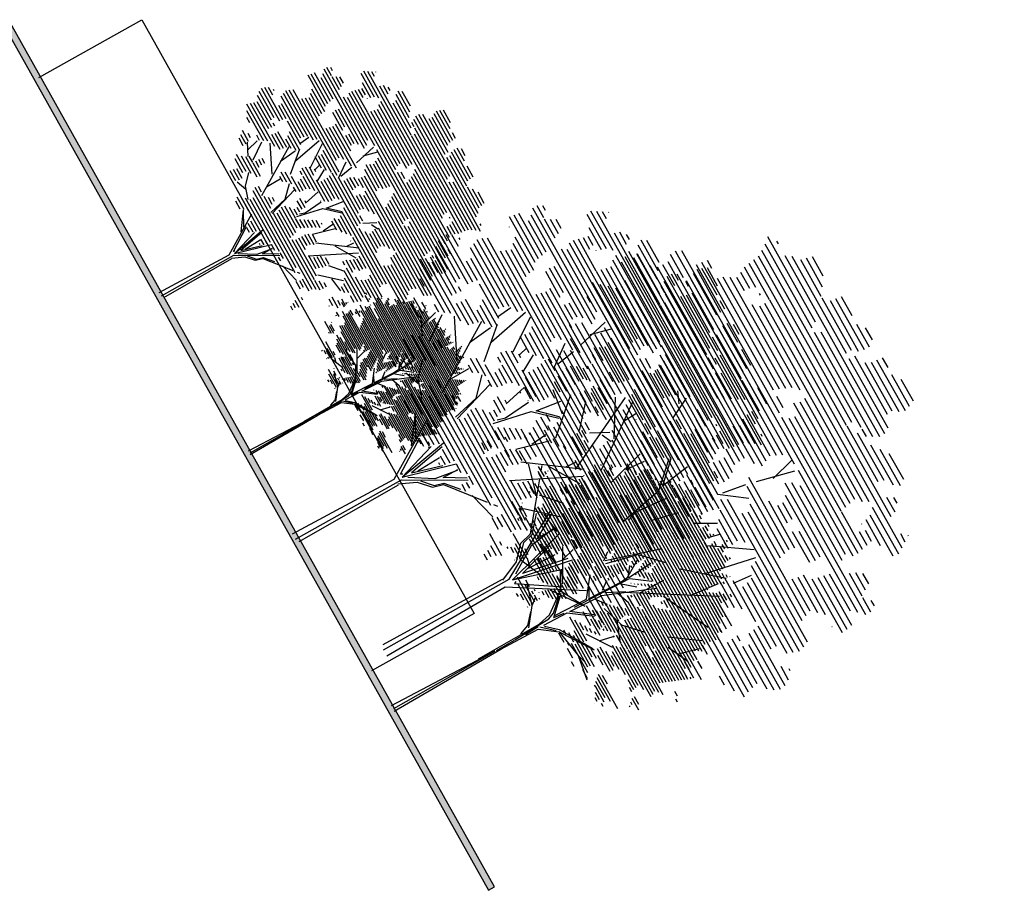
# Model space of a CAD drawing. Header units: metres. Extents: x -141 to 670, y -272 to 642.
# Tile 2 of 34: x -22 to 7, y -5 to 21. Entities that reach past the tile are written whole.
import ezdxf

# ---------------------------------------------------------------- set-up
doc = ezdxf.new("R2010")
doc.units = ezdxf.units.M
doc.header["$LTSCALE"] = 0.05
doc.layers.add('L_Baum', color=7, linetype='Continuous', true_color=0x8d8c44)
for name, color, linetype in [('L_Gebäude', 7, 'Continuous'), ('Line 0.05', 9, 'Continuous'), ('Line 0.15', 8, 'Continuous')]:
    doc.layers.add(name, color=color, linetype=linetype)

# ---------------------------------------------------------------- blocks, each defined once
blk = doc.blocks.new('*X12')
at = {"color": 0, "linetype": 'ByBlock'}
for p, q in [((30.156, 24.9), (30.391, 24.9)), ((30.746, 24.9), (30.94, 24.9)), ((31.072, 24.9), (31.697, 24.9)), ((31.224, 25), (31.651, 25)), ((28.644, 24.7), (29.024, 24.7)), ((29.472, 24.7), (30.473, 24.7)), ((29.489, 24.8), (29.861, 24.8)), ((30.029, 24.8), (30.473, 24.8)), ((30.718, 24.7), (31.689, 24.7)), ((30.73, 24.8), (31.725, 24.8)), ((28.593, 24.5), (29.313, 24.5)), ((28.618, 24.6), (29.183, 24.6)), ((29.346, 24.5), (30.374, 24.5)), ((29.455, 24.6), (30.446, 24.6)), ((30.487, 24.5), (31.631, 24.5)), ((30.671, 24.6), (31.62, 24.6)), ((28.119, 24.3), (28.171, 24.3)), ((28.402, 24.3), (31.9, 24.3)), ((28.473, 24.4), (30.374, 24.4)), ((30.477, 24.4), (31.84, 24.4)), ((27.975, 24.2), (29.648, 24.2)), ((28.06, 24.1), (29.711, 24.1)), ((29.797, 24.1), (31.842, 24.1)), ((29.847, 24.2), (31.9, 24.2)), ((32.09, 24.1), (32.804, 24.1)), ((32.231, 24.2), (32.737, 24.2)), ((28.126, 24), (31.603, 24)), ((28.183, 23.9), (31.453, 23.9)), ((31.641, 24), (31.786, 24)), ((31.658, 23.9), (32.591, 23.9)), ((31.949, 24), (32.741, 24)), ((32.931, 23.9), (33.044, 23.9)), ((28.202, 23.8), (31.453, 23.8)), ((28.216, 23.7), (28.931, 23.7)), ((28.934, 23.7), (33.193, 23.7)), ((31.468, 23.8), (32.562, 23.8)), ((32.867, 23.8), (33.156, 23.8)), ((33.528, 23.7), (33.688, 23.7)), ((33.613, 23.8), (33.624, 23.8)), ((28.231, 23.6), (28.631, 23.6)), ((28.277, 23.5), (28.595, 23.5)), ((28.753, 23.6), (28.791, 23.6)), ((28.942, 23.5), (32.783, 23.5)), ((28.947, 23.6), (33.751, 23.6)), ((32.897, 23.5), (33.814, 23.5)), ((28.266, 23.3), (30.433, 23.3)), ((28.323, 23.4), (28.586, 23.4)), ((28.857, 23.4), (30.533, 23.4)), ((30.7, 23.4), (32.727, 23.4)), ((30.713, 23.3), (32.63, 23.3)), ((32.99, 23.4), (33.796, 23.4)), ((33.024, 23.3), (33.537, 23.3)), ((27.821, 23.1), (27.976, 23.1)), ((28.172, 23.1), (30.35, 23.1)), ((28.201, 23.2), (30.389, 23.2)), ((30.676, 23.2), (32.65, 23.2)), ((30.891, 23.1), (32.67, 23.1)), ((33.057, 23.2), (33.064, 23.2)), ((33.147, 23.1), (33.417, 23.1)), ((33.181, 23.2), (33.394, 23.2)), ((27.795, 22.9), (30.709, 22.9)), ((27.808, 23), (30.312, 23)), ((30.433, 23), (30.659, 23)), ((30.794, 22.9), (33.465, 22.9)), ((30.866, 23), (32.69, 23)), ((32.699, 23), (33.441, 23)), ((27.414, 22.7), (31.594, 22.7)), ((27.466, 22.8), (33.461, 22.8)), ((31.723, 22.7), (33.374, 22.7)), ((33.735, 22.7), (34.073, 22.7)), ((33.806, 22.8), (34.012, 22.8)), ((34.28, 22.7), (34.388, 22.7)), ((27.424, 22.6), (27.88, 22.6)), ((27.514, 22.5), (27.88, 22.5)), ((27.955, 22.6), (28.051, 22.6)), ((28.166, 22.5), (29.258, 22.5)), ((28.184, 22.6), (31.364, 22.6)), ((29.346, 22.5), (30.219, 22.5)), ((30.447, 22.5), (31.318, 22.5)), ((31.85, 22.5), (34.445, 22.5)), ((31.966, 22.6), (33.435, 22.6)), ((33.69, 22.6), (34.134, 22.6)), ((34.165, 22.6), (34.445, 22.6)), ((27.5, 22.3), (29.225, 22.3)), ((27.516, 22.4), (27.927, 22.4)), ((28.138, 22.4), (29.153, 22.4)), ((29.282, 22.3), (30.095, 22.3)), ((29.346, 22.4), (30.157, 22.4)), ((30.462, 22.4), (31.273, 22.4)), ((30.489, 22.3), (31.313, 22.3)), ((31.8, 22.4), (34.341, 22.4)), ((31.991, 22.3), (33.202, 22.3)), ((33.533, 22.3), (34.263, 22.3)), ((27.133, 22.1), (29.971, 22.1)), ((27.42, 22.2), (30.033, 22.2)), ((30.516, 22.1), (31.255, 22.1)), ((30.566, 22.2), (31.358, 22.2)), ((32.073, 22.2), (32.402, 22.2)), ((32.073, 22.1), (32.416, 22.1)), ((32.589, 22.1), (33.193, 22.1)), ((32.64, 22.2), (33.217, 22.2)), ((33.49, 22.1), (34.505, 22.1)), ((33.512, 22.2), (34.486, 22.2)), ((27.028, 22), (31.09, 22)), ((27.077, 21.9), (31.099, 21.9)), ((31.411, 21.9), (32.831, 21.9)), ((31.934, 22), (32.853, 22)), ((33.331, 21.9), (34.106, 21.9)), ((33.461, 22), (34.52, 22)), ((34.341, 21.9), (34.344, 21.9)), ((27.127, 21.8), (30.69, 21.8)), ((27.427, 21.7), (28.65, 21.7)), ((28.709, 21.7), (29.716, 21.7)), ((29.96, 21.7), (30.592, 21.7)), ((30.796, 21.8), (31.108, 21.8)), ((30.91, 21.7), (31.207, 21.7)), ((31.533, 21.8), (32.854, 21.8)), ((31.824, 21.7), (32.881, 21.7)), ((33.296, 21.7), (33.924, 21.7)), ((33.32, 21.8), (34.014, 21.8)), ((27.461, 21.6), (28.622, 21.6)), ((27.468, 21.5), (28.601, 21.5)), ((28.838, 21.6), (29.541, 21.6)), ((28.971, 21.5), (29.569, 21.5)), ((30.103, 21.6), (30.692, 21.6)), ((30.246, 21.5), (30.693, 21.5)), ((30.893, 21.5), (31.278, 21.5)), ((30.912, 21.6), (31.268, 21.6)), ((31.895, 21.5), (34.002, 21.5)), ((31.924, 21.6), (33.963, 21.6)), ((27.28, 21.3), (28.426, 21.3)), ((27.374, 21.4), (28.412, 21.4)), ((29.023, 21.3), (29.514, 21.3)), ((29.028, 21.4), (29.541, 21.4)), ((29.945, 21.3), (30.126, 21.3)), ((30.211, 21.3), (31.405, 21.3)), ((30.273, 21.4), (31.262, 21.4)), ((31.506, 21.3), (32.352, 21.3)), ((31.563, 21.4), (34.364, 21.4)), ((32.726, 21.3), (34.409, 21.3)), ((27.187, 21.2), (28.49, 21.2)), ((27.253, 21.1), (29.814, 21.1)), ((28.923, 21.2), (29.636, 21.2)), ((29.884, 21.1), (31.606, 21.1)), ((29.914, 21.2), (31.632, 21.2)), ((31.662, 21.2), (32.269, 21.2)), ((31.788, 21.1), (32.284, 21.1)), ((32.755, 21.2), (34.438, 21.2)), ((32.937, 21.1), (34.401, 21.1)), ((27.361, 21), (27.468, 21)), ((27.969, 21), (30.564, 21)), ((28.014, 20.9), (30.483, 20.9)), ((30.852, 21), (31.581, 21)), ((30.932, 20.9), (31.575, 20.9)), ((31.915, 21), (32.299, 21)), ((32.977, 21), (34.364, 21)), ((32.995, 20.9), (34.168, 20.9)), ((34.609, 20.9), (34.649, 20.9)), ((27.7, 20.7), (28.447, 20.7)), ((27.986, 20.8), (29.671, 20.8)), ((28.67, 20.7), (29.098, 20.7)), ((29.609, 20.7), (29.615, 20.7)), ((29.734, 20.8), (30.406, 20.8)), ((29.844, 20.7), (30.355, 20.7)), ((30.923, 20.8), (31.575, 20.8)), ((30.943, 20.7), (31.679, 20.7)), ((31.841, 20.7), (32.121, 20.7)), ((31.911, 20.8), (31.998, 20.8)), ((32.713, 20.7), (33.321, 20.7)), ((32.826, 20.8), (33.63, 20.8)), ((33.712, 20.8), (34.163, 20.8)), ((33.727, 20.7), (34.83, 20.7)), ((34.508, 20.8), (34.775, 20.8)), ((27.629, 20.5), (28.385, 20.5)), ((27.664, 20.6), (28.372, 20.6)), ((28.706, 20.6), (29.056, 20.6)), ((28.706, 20.5), (29.09, 20.5)), ((29.961, 20.6), (30.435, 20.6)), ((30.09, 20.5), (30.397, 20.5)), ((31.009, 20.6), (32.182, 20.6)), ((31.075, 20.5), (31.088, 20.5)), ((31.428, 20.5), (32.201, 20.5)), ((32.741, 20.6), (33.24, 20.6)), ((32.87, 20.5), (33.189, 20.5)), ((33.743, 20.6), (34.848, 20.6)), ((33.909, 20.5), (34.803, 20.5)), ((27.844, 20.4), (28.445, 20.4)), ((28.022, 20.3), (28.601, 20.3)), ((28.764, 20.3), (29.183, 20.3)), ((28.808, 20.4), (29.125, 20.4)), ((31.545, 20.4), (31.968, 20.4)), ((31.596, 20.3), (31.937, 20.3)), ((32.028, 20.4), (32.151, 20.4)), ((32.959, 20.4), (33.493, 20.4)), ((32.983, 20.3), (33.493, 20.3)), ((33.679, 20.4), (33.787, 20.4)), ((33.689, 20.3), (34.568, 20.3)), ((33.887, 20.4), (34.73, 20.4)), ((27.891, 20.1), (28.933, 20.1)), ((27.971, 20.2), (28.968, 20.2)), ((29.067, 20.2), (29.188, 20.2)), ((30.395, 20.1), (30.643, 20.1)), ((30.453, 20.2), (30.499, 20.2)), ((31.256, 20.1), (31.315, 20.1)), ((31.596, 20.2), (31.907, 20.2)), ((31.618, 20.1), (32.139, 20.1)), ((33.007, 20.2), (33.511, 20.2)), ((33.155, 20.1), (34.619, 20.1)), ((33.699, 20.2), (34.591, 20.2)), ((27.929, 20), (28.736, 20)), ((27.967, 19.9), (28.194, 19.9)), ((28.298, 19.9), (28.603, 19.9)), ((30.456, 20), (30.71, 20)), ((30.512, 19.9), (30.777, 19.9)), ((31.135, 20), (31.449, 20)), ((31.135, 19.9), (31.426, 19.9)), ((31.682, 20), (31.836, 20)), ((31.935, 20), (32.344, 20)), ((32.055, 19.9), (32.398, 19.9)), ((33.394, 20), (34.659, 20)), ((33.467, 19.9), (34.488, 19.9)), ((28.353, 19.8), (28.558, 19.8)), ((29.313, 19.8), (29.544, 19.8)), ((29.313, 19.7), (29.652, 19.7)), ((30.04, 19.7), (30.4, 19.7)), ((30.077, 19.8), (30.331, 19.8)), ((30.563, 19.8), (30.838, 19.8)), ((30.613, 19.7), (30.906, 19.7)), ((31.048, 19.7), (31.255, 19.7)), ((31.098, 19.8), (31.255, 19.8)), ((32.123, 19.8), (32.303, 19.8)), ((33.537, 19.8), (33.711, 19.8)), ((34.137, 19.8), (34.31, 19.8)), ((28.088, 19.5), (28.256, 19.5)), ((29.325, 19.6), (29.685, 19.6)), ((29.361, 19.5), (29.718, 19.5)), ((30.09, 19.6), (30.434, 19.6)), ((30.123, 19.5), (30.436, 19.5)), ((30.663, 19.6), (30.991, 19.6)), ((30.714, 19.5), (31.469, 19.5)), ((30.998, 19.6), (31.369, 19.6)), ((32.862, 19.6), (33.033, 19.6)), ((32.862, 19.5), (33.055, 19.5)), ((33.669, 19.5), (34.037, 19.5)), ((33.737, 19.6), (33.881, 19.6)), ((28.049, 19.4), (28.427, 19.4)), ((28.189, 19.3), (28.413, 19.3)), ((28.771, 19.4), (28.912, 19.4)), ((28.771, 19.3), (29.033, 19.3)), ((29.195, 19.3), (30.436, 19.3)), ((29.386, 19.4), (29.833, 19.4)), ((30.032, 19.4), (30.436, 19.4)), ((30.578, 19.3), (31.448, 19.3)), ((30.614, 19.4), (31.486, 19.4)), ((31.734, 19.3), (31.868, 19.3)), ((32.592, 19.3), (33.04, 19.3)), ((32.842, 19.4), (33.048, 19.4)), ((33.059, 19.3), (33.277, 19.3)), ((33.633, 19.4), (33.953, 19.4)), ((33.634, 19.3), (33.891, 19.3)), ((28.225, 19.2), (28.245, 19.2)), ((28.781, 19.2), (29.106, 19.2)), ((28.858, 19.1), (31.438, 19.1)), ((29.133, 19.2), (30.485, 19.2)), ((30.562, 19.2), (31.399, 19.2)), ((31.611, 19.1), (32.018, 19.1)), ((31.693, 19.2), (31.928, 19.2)), ((32.163, 19.1), (32.356, 19.1)), ((32.618, 19.2), (33.308, 19.2)), ((32.803, 19.1), (33.395, 19.1)), ((28.911, 19), (32.381, 19)), ((28.913, 18.9), (29.325, 18.9)), ((29.705, 18.9), (32.326, 18.9)), ((32.921, 19), (33.509, 19)), ((32.94, 18.9), (33.409, 18.9)), ((29.091, 18.8), (29.319, 18.8)), ((29.091, 18.7), (29.357, 18.7)), ((29.593, 18.8), (32.138, 18.8)), ((30.13, 18.7), (30.33, 18.7)), ((30.374, 18.7), (32.138, 18.7)), ((32.8, 18.8), (33.13, 18.8)), ((32.8, 18.7), (33.158, 18.7)), ((28.59, 18.5), (29.099, 18.5)), ((28.768, 18.6), (28.859, 18.6)), ((30.085, 18.5), (30.248, 18.5)), ((30.107, 18.6), (30.238, 18.6)), ((30.468, 18.6), (30.664, 18.6)), ((30.739, 18.6), (32.243, 18.6)), ((30.748, 18.5), (31.064, 18.5)), ((31.191, 18.5), (31.684, 18.5)), ((31.881, 18.5), (32.361, 18.5)), ((32.832, 18.6), (33.175, 18.6)), ((32.982, 18.5), (33.111, 18.5)), ((28.64, 18.4), (28.878, 18.4)), ((28.676, 18.3), (28.823, 18.3)), ((30.763, 18.4), (30.964, 18.4)), ((30.819, 18.3), (30.864, 18.3)), ((31.225, 18.4), (31.57, 18.4)), ((31.252, 18.3), (31.551, 18.3)), ((31.97, 18.4), (32.389, 18.4)), ((32.034, 18.3), (32.306, 18.3)), ((28.657, 18.2), (28.794, 18.2)), ((31.301, 18.2), (31.455, 18.2))]:
    blk.add_line(p, q, dxfattribs=at)
blk = doc.blocks.new('baum')
at = {"layer": 'L_Baum'}
for p, q in [((179.564, -281.94), (179.47, -281.583)), ((179.489, -282.166), (179.621, -281.62)), ((179.376, -282.731), (179.64, -282.373)), ((179.395, -282.656), (179.451, -282.317)), ((178.002, -282.581), (177.833, -282.505)), ((178.134, -282.75), (177.983, -282.449)), ((179.94, -283.203), (180.307, -282.661)), ((180.262, -283.441), (180.416, -282.695)), ((180.576, -283.145), (180.604, -282.872)), ((178.891, -283.348), (178.83, -282.908)), ((179.566, -283.221), (179.731, -282.929)), ((179.847, -283.127), (179.882, -282.978)), ((178.095, -284.305), (177.557, -283.194)), ((178.276, -283.987), (177.652, -283.127)), ((177.834, -283.371), (177.821, -283.178)), ((178.925, -283.424), (178.602, -283.076)), ((178.619, -283.06), (178.891, -283.348)), ((180.035, -283.705), (180.467, -283.203)), ((177.986, -283.618), (177.481, -283.312)), ((179.239, -283.73), (179.331, -283.332)), ((180.433, -283.763), (180.478, -283.331)), ((178.5, -283.955), (178.349, -283.403)), ((178.443, -283.685), (178.467, -283.399)), ((179.059, -284.078), (178.925, -283.424)), ((179.076, -283.39), (179.034, -283.856)), ((179.924, -284.569), (180.643, -283.407)), ((177.571, -284.327), (177.142, -283.848)), ((177.642, -283.988), (177.35, -283.728)), ((179.034, -283.856), (179.076, -283.991)), ((179.417, -284.563), (179.654, -283.805)), ((179.567, -284.12), (179.855, -283.839)), ((180.256, -284.097), (180.94, -283.766)), ((177.324, -284.08), (176.963, -284.03)), ((180.052, -284.364), (180.06, -283.982)), ((180.783, -284.327), (181.064, -283.932)), ((181.064, -284.327), (181.145, -284.013)), ((179.457, -284.577), (179.567, -284.12)), ((180.915, -284.392), (181.229, -284.243)), ((177.875, -284.735), (177.818, -284.689)), ((180.321, -284.807), (180.57, -284.574)), ((178.182, -284.969), (177.7, -284.843)), ((178.23, -285.02), (177.962, -284.805)), ((180.001, -284.908), (180.321, -284.807)), ((180.239, -284.837), (180.503, -284.936)), ((178.577, -285.297), (178.23, -285.02)), ((178.986, -285.875), (178.435, -284.903)), ((178.476, -284.902), (178.678, -285.247)), ((178.67, -284.986), (178.729, -285.376)), ((178.678, -285.247), (178.678, -284.969)), ((179.017, -285.839), (178.772, -284.947)), ((179.135, -285.011), (179.009, -285.67)), ((179.017, -285.839), (179.184, -284.959)), ((179.054, -285.973), (179.657, -285)), ((178.594, -285.281), (178.367, -285.087)), ((179.009, -285.67), (178.858, -285.154)), ((178.984, -285.561), (179.001, -285.138)), ((179.017, -285.839), (179.228, -285.166)), ((179.399, -285.446), (179.839, -285.129)), ((179.466, -285.331), (179.822, -285.138)), ((178.625, -285.48), (178.577, -285.297)), ((178.636, -285.443), (178.594, -285.281)), ((179.076, -285.839), (179.449, -285.264)), ((178.824, -285.662), (178.625, -285.48)), ((178.815, -285.603), (178.636, -285.443)), ((178.729, -285.376), (178.967, -285.763)), ((178.956, -285.956), (178.824, -285.662)), ((179.059, -285.805), (179.076, -285.839)), ((178.922, -287.869), (178.939, -285.956)), ((178.986, -287.903), (178.986, -285.875)), ((179.087, -287.903), (179.054, -285.973))]:
    blk.add_line(p, q, dxfattribs=at)
at = {"layer": 'L_Baum', "xscale": 0.8215182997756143, "yscale": 0.8215182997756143, "zscale": 0.8215182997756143}
blk.add_blockref('*X12', (153.574, -300.226), dxfattribs=at)
blk = doc.blocks.new('baum_2')
at = {"layer": 'L_Baum', "transparency": 33554559}
for p, q in [((108.706, -270.93), (108.771, -270.93)), ((108.751, -270.875), (108.786, -270.875)), ((108.796, -270.82), (108.8, -270.82)), ((108.156, -271.149), (108.16, -271.149)), ((108.364, -271.149), (108.864, -271.149)), ((108.425, -271.094), (108.729, -271.094)), ((108.437, -270.985), (108.475, -270.985)), ((108.437, -271.039), (108.546, -271.039)), ((108.617, -271.039), (108.743, -271.039)), ((108.662, -270.985), (108.757, -270.985)), ((108.789, -271.094), (108.879, -271.094)), ((108.892, -271.039), (108.895, -271.039)), ((108.99, -271.039), (109.007, -271.039)), ((108.99, -271.094), (109.046, -271.094)), ((108.99, -271.149), (109.216, -271.149)), ((109.11, -271.094), (109.219, -271.094)), ((109.164, -271.039), (109.222, -271.039)), ((109.219, -270.985), (109.225, -270.985)), ((109.296, -271.149), (109.575, -271.149)), ((109.366, -271.094), (109.445, -271.094)), ((109.436, -271.039), (109.468, -271.039)), ((109.649, -271.149), (109.729, -271.149)), ((109.722, -271.094), (109.752, -271.094)), ((109.85, -271.149), (109.893, -271.149)), ((107.807, -271.313), (107.864, -271.313)), ((107.812, -271.258), (107.827, -271.258)), ((108.089, -271.313), (108.135, -271.313)), ((108.168, -271.204), (108.219, -271.204)), ((108.18, -271.258), (108.278, -271.258)), ((108.192, -271.313), (109.868, -271.313)), ((108.331, -271.258), (108.961, -271.258)), ((108.347, -271.204), (108.851, -271.204)), ((108.99, -271.204), (109.214, -271.204)), ((108.99, -271.258), (109.876, -271.258)), ((109.226, -271.204), (109.548, -271.204)), ((109.576, -271.204), (109.885, -271.204)), ((109.942, -271.313), (110.273, -271.313)), ((109.983, -271.258), (109.993, -271.258)), ((110.145, -271.258), (110.191, -271.258)), ((110.245, -271.258), (110.309, -271.258)), ((110.333, -271.204), (110.345, -271.204)), ((107.508, -271.532), (107.508, -271.532)), ((107.791, -271.532), (108.01, -271.532)), ((107.795, -271.477), (107.973, -271.477)), ((107.799, -271.423), (107.937, -271.423)), ((107.803, -271.368), (107.9, -271.368)), ((108.113, -271.368), (109.859, -271.368)), ((108.136, -271.423), (109.851, -271.423)), ((108.16, -271.477), (110.34, -271.477)), ((108.174, -271.532), (110.313, -271.532)), ((109.86, -271.423), (110.368, -271.423)), ((109.901, -271.368), (110.236, -271.368)), ((110.328, -271.532), (110.46, -271.532)), ((110.43, -271.477), (110.46, -271.477)), ((110.477, -271.532), (110.681, -271.532)), ((110.559, -271.477), (110.658, -271.477)), ((107.529, -271.587), (107.579, -271.587)), ((107.551, -271.642), (108.083, -271.642)), ((107.573, -271.697), (110.687, -271.697)), ((107.622, -271.587), (108.046, -271.587)), ((108.137, -271.642), (110.712, -271.642)), ((108.155, -271.587), (110.703, -271.587)), ((107.327, -271.806), (107.408, -271.806)), ((107.337, -271.861), (110.904, -271.861)), ((107.475, -271.751), (110.662, -271.751)), ((107.48, -271.806), (110.961, -271.806)), ((110.681, -271.751), (110.778, -271.751)), ((107.226, -271.916), (107.241, -271.916)), ((107.238, -271.97), (110.788, -271.97)), ((107.25, -272.025), (110.847, -272.025)), ((107.262, -272.08), (110.843, -272.08)), ((107.346, -271.916), (110.846, -271.916)), ((111.018, -272.08), (111.092, -272.08)), ((107.202, -272.244), (109.049, -272.244)), ((107.271, -272.189), (111.023, -272.189)), ((107.274, -272.135), (110.838, -272.135)), ((109.065, -272.244), (110.988, -272.244)), ((110.886, -272.135), (111.058, -272.135)), ((111.164, -272.244), (111.189, -272.244)), ((107.09, -272.463), (108.159, -272.463)), ((107.182, -272.299), (109.026, -272.299)), ((107.216, -272.354), (108.368, -272.354)), ((107.251, -272.409), (108.371, -272.409)), ((108.217, -272.463), (108.374, -272.463)), ((108.385, -272.354), (109.002, -272.354)), ((108.416, -272.409), (108.696, -272.409)), ((108.447, -272.463), (108.728, -272.463)), ((108.72, -272.409), (108.932, -272.409)), ((108.785, -272.463), (108.97, -272.463)), ((109.036, -272.463), (109.177, -272.463)), ((109.043, -272.409), (109.204, -272.409)), ((109.05, -272.354), (109.232, -272.354)), ((109.058, -272.299), (109.259, -272.299)), ((109.072, -272.826), (109.107, -272.332)), ((109.237, -272.463), (109.518, -272.463)), ((109.245, -272.409), (111.16, -272.409)), ((109.252, -272.354), (111.245, -272.354)), ((109.26, -272.299), (111.181, -272.299)), ((109.535, -272.463), (111.143, -272.463)), ((107.019, -272.628), (108.291, -272.628)), ((107.098, -272.518), (108.203, -272.518)), ((107.105, -272.573), (108.247, -272.573)), ((108.326, -272.518), (108.377, -272.518)), ((108.478, -272.518), (108.648, -272.518)), ((108.509, -272.573), (108.663, -272.573)), ((108.54, -272.628), (108.677, -272.628)), ((109.025, -273.438), (108.648, -272.473)), ((108.675, -272.518), (108.76, -272.518)), ((108.721, -272.573), (108.792, -272.573)), ((108.767, -272.628), (108.824, -272.628)), ((109.049, -272.815), (108.801, -272.485)), ((108.85, -272.518), (109.007, -272.518)), ((108.914, -272.573), (109.122, -272.573)), ((108.979, -272.628), (109.095, -272.628)), ((109.028, -272.518), (109.149, -272.518)), ((109.049, -272.909), (109.284, -272.52)), ((109.214, -272.628), (109.316, -272.628)), ((109.222, -272.573), (109.383, -272.573)), ((109.23, -272.518), (109.451, -272.518)), ((109.39, -272.628), (110.691, -272.628)), ((109.438, -272.573), (111.019, -272.573)), ((109.487, -272.518), (111.183, -272.518)), ((111.153, -272.628), (111.166, -272.628)), ((111.274, -272.628), (111.494, -272.628)), ((111.315, -272.573), (111.354, -272.573)), ((111.486, -272.573), (111.549, -272.573)), ((106.831, -272.737), (106.87, -272.737)), ((106.853, -272.792), (107.018, -272.792)), ((106.997, -272.682), (108.396, -272.682)), ((107.048, -272.737), (108.706, -272.737)), ((107.099, -272.792), (108.72, -272.792)), ((108.52, -272.682), (108.691, -272.682)), ((108.813, -272.682), (108.856, -272.682)), ((109.06, -273.038), (108.848, -272.779)), ((108.859, -272.737), (108.889, -272.737)), ((108.906, -272.792), (108.921, -272.792)), ((109.043, -272.682), (109.067, -272.682)), ((109.084, -273.991), (109.049, -272.826)), ((109.072, -272.838), (109.26, -272.697)), ((109.207, -272.682), (109.248, -272.682)), ((109.245, -272.792), (109.638, -272.792)), ((109.293, -272.737), (111.148, -272.737)), ((109.342, -272.682), (111.154, -272.682)), ((109.66, -272.792), (111.203, -272.792)), ((106.875, -272.847), (108.734, -272.847)), ((106.896, -272.901), (108.421, -272.901)), ((106.918, -272.956), (108.506, -272.956)), ((106.94, -273.011), (107.604, -273.011)), ((107.61, -273.011), (108.591, -273.011)), ((108.494, -272.901), (108.749, -272.901)), ((108.719, -272.956), (108.763, -272.956)), ((109.049, -273.356), (108.872, -273.003)), ((108.952, -272.847), (108.953, -272.847)), ((109.072, -273.015), (109.084, -272.862)), ((109.096, -273.674), (109.072, -273.015)), ((109.215, -273.011), (109.438, -273.011)), ((109.218, -272.956), (109.423, -272.956)), ((109.221, -272.901), (109.409, -272.901)), ((109.223, -272.847), (109.395, -272.847)), ((109.406, -272.847), (109.606, -272.847)), ((109.449, -272.901), (109.573, -272.901)), ((109.492, -272.956), (109.54, -272.956)), ((109.578, -273.085), (109.696, -272.932)), ((109.66, -272.847), (111.092, -272.847)), ((109.66, -272.901), (111.311, -272.901)), ((109.716, -273.011), (110.923, -273.011)), ((109.816, -272.956), (111.148, -272.956)), ((111.121, -273.011), (111.184, -273.011)), ((106.578, -273.175), (106.642, -273.175)), ((106.675, -273.121), (106.776, -273.121)), ((106.961, -273.066), (107.621, -273.066)), ((106.983, -273.121), (107.637, -273.121)), ((107.005, -273.175), (107.542, -273.175)), ((107.668, -273.066), (108.675, -273.066)), ((107.726, -273.121), (108.378, -273.121)), ((107.784, -273.175), (108.388, -273.175)), ((108.378, -273.121), (108.76, -273.121)), ((108.44, -273.175), (108.597, -273.175)), ((108.919, -273.156), (108.672, -273.062)), ((109.207, -273.175), (109.251, -273.175)), ((109.209, -273.121), (109.278, -273.121)), ((109.212, -273.066), (109.305, -273.066)), ((109.308, -273.066), (109.452, -273.066)), ((109.309, -273.121), (109.466, -273.121)), ((109.311, -273.175), (109.709, -273.175)), ((109.515, -273.121), (110.817, -273.121)), ((109.615, -273.066), (110.864, -273.066)), ((109.714, -273.175), (110.771, -273.175)), ((111.021, -273.066), (111.27, -273.066)), ((111.131, -273.121), (111.206, -273.121)), ((111.558, -273.175), (111.572, -273.175)), ((106.826, -273.34), (108.31, -273.34)), ((106.904, -273.394), (108.373, -273.394)), ((107.026, -273.23), (107.676, -273.23)), ((107.048, -273.285), (108.409, -273.285)), ((107.776, -273.23), (108.398, -273.23)), ((108.448, -273.394), (108.801, -273.394)), ((108.459, -273.34), (108.75, -273.34)), ((108.47, -273.285), (108.699, -273.285)), ((108.481, -273.23), (108.648, -273.23)), ((109.107, -273.379), (109.225, -273.215)), ((109.204, -273.23), (109.223, -273.23)), ((109.312, -273.23), (109.637, -273.23)), ((109.314, -273.285), (109.566, -273.285)), ((109.315, -273.34), (109.494, -273.34)), ((109.317, -273.394), (109.423, -273.394)), ((109.562, -273.394), (109.919, -273.394)), ((109.6, -273.34), (109.958, -273.34)), ((109.638, -273.285), (109.997, -273.285)), ((109.676, -273.23), (110.724, -273.23)), ((110.016, -273.285), (111.305, -273.285)), ((110.021, -273.34), (111.279, -273.34)), ((110.027, -273.394), (110.196, -273.394)), ((110.247, -273.394), (111.29, -273.394)), ((111.152, -273.23), (111.331, -273.23)), ((111.486, -273.34), (111.65, -273.34)), ((111.51, -273.285), (111.732, -273.285)), ((111.534, -273.23), (111.588, -273.23)), ((106.904, -273.559), (107.945, -273.559)), ((106.927, -273.504), (107.891, -273.504)), ((106.96, -273.449), (108.193, -273.449)), ((107.904, -273.504), (108.214, -273.504)), ((108.063, -273.559), (108.235, -273.559)), ((108.199, -273.449), (108.436, -273.449)), ((108.245, -273.504), (108.684, -273.504)), ((108.291, -273.559), (108.731, -273.559)), ((108.437, -273.449), (108.852, -273.449)), ((109.025, -273.58), (108.837, -273.427)), ((108.842, -273.504), (108.903, -273.504)), ((109.06, -274.109), (109.025, -273.438)), ((109.107, -273.721), (109.472, -273.438)), ((109.107, -273.662), (109.284, -273.568)), ((109.318, -273.449), (109.351, -273.449)), ((109.448, -273.559), (109.665, -273.559)), ((109.486, -273.504), (109.842, -273.504)), ((109.524, -273.449), (109.88, -273.449)), ((109.68, -273.559), (109.871, -273.559)), ((109.978, -273.744), (110.049, -273.486)), ((110.033, -273.449), (110.1, -273.449)), ((110.134, -273.559), (111.077, -273.559)), ((110.168, -273.504), (111.274, -273.504)), ((110.208, -273.449), (111.399, -273.449)), ((107.089, -273.613), (108, -273.613)), ((107.194, -273.723), (108.109, -273.723)), ((107.208, -273.668), (108.055, -273.668)), ((108.542, -274.05), (108.084, -273.744)), ((108.222, -273.613), (108.255, -273.613)), ((108.307, -273.897), (108.248, -273.627)), ((108.338, -273.613), (108.777, -273.613)), ((108.384, -273.668), (108.499, -273.668)), ((108.43, -273.723), (108.463, -273.723)), ((108.498, -273.723), (108.644, -273.723)), ((108.512, -273.668), (108.824, -273.668)), ((108.749, -273.723), (108.871, -273.723)), ((109.06, -274.168), (108.754, -273.744)), ((108.778, -273.744), (109.06, -274.109)), ((109.131, -274.392), (109.107, -273.721)), ((109.44, -273.723), (109.803, -273.723)), ((109.52, -273.668), (109.799, -273.668)), ((109.6, -273.613), (109.858, -273.613)), ((109.649, -273.933), (110.19, -273.627)), ((110.142, -273.723), (111.073, -273.723)), ((110.194, -273.613), (111.018, -273.613)), ((110.254, -273.668), (111.046, -273.668)), ((111.326, -273.613), (111.477, -273.613)), ((111.373, -273.668), (111.401, -273.668)), ((106.799, -273.887), (107.052, -273.887)), ((106.89, -273.833), (107.057, -273.833)), ((106.95, -273.942), (107.004, -273.942)), ((107.165, -273.833), (107.257, -273.833)), ((107.18, -273.778), (107.394, -273.778)), ((107.504, -273.778), (108.003, -273.778)), ((107.647, -273.833), (107.947, -273.833)), ((107.686, -273.942), (108.191, -273.942)), ((107.741, -273.887), (108.069, -273.887)), ((108.384, -273.833), (108.739, -273.833)), ((108.444, -273.887), (108.502, -273.887)), ((108.484, -273.778), (108.692, -273.778)), ((108.505, -273.942), (108.594, -273.942)), ((108.913, -273.778), (108.917, -273.778)), ((109.28, -273.833), (109.655, -273.833)), ((109.305, -273.887), (109.595, -273.887)), ((109.36, -273.778), (109.755, -273.778)), ((109.454, -273.942), (109.582, -273.942)), ((109.496, -274.062), (109.813, -273.886)), ((109.578, -273.968), (109.825, -273.85)), ((109.813, -273.886), (110.366, -273.933)), ((109.855, -273.942), (109.927, -273.942)), ((109.982, -273.887), (110.18, -273.887)), ((109.998, -273.942), (110.868, -273.942)), ((110.177, -273.778), (110.895, -273.778)), ((110.247, -273.833), (110.587, -273.833)), ((110.318, -273.887), (110.764, -273.887)), ((111.012, -273.942), (111.24, -273.942)), ((111.276, -273.887), (111.283, -273.887)), ((106.937, -273.997), (106.957, -273.997)), ((107.701, -273.997), (108.186, -273.997)), ((107.869, -274.052), (108.076, -274.052)), ((108.037, -274.106), (108.24, -274.106)), ((108.825, -274.474), (108.201, -274.062)), ((108.86, -274.451), (108.237, -274.074)), ((108.411, -274.106), (108.87, -274.106)), ((108.565, -273.997), (108.686, -273.997)), ((108.625, -274.052), (108.778, -274.052)), ((109.107, -274.427), (109.437, -274.085)), ((109.19, -274.474), (109.496, -274.062)), ((109.302, -274.052), (109.841, -274.052)), ((109.329, -273.997), (109.568, -273.997)), ((109.329, -274.106), (110.211, -274.106)), ((109.586, -273.997), (109.764, -273.997)), ((109.862, -273.997), (110.179, -273.997)), ((109.869, -274.052), (110.195, -274.052)), ((109.872, -274.168), (110.237, -274.133)), ((110.187, -273.997), (110.766, -273.997)), ((110.275, -274.052), (110.664, -274.052)), ((110.364, -274.106), (110.622, -274.106)), ((110.963, -273.997), (111.219, -273.997)), ((110.99, -274.052), (111.402, -274.052)), ((111.018, -274.106), (111.064, -274.106)), ((107.016, -274.216), (107.759, -274.216)), ((107.201, -274.271), (107.712, -274.271)), ((107.516, -274.161), (107.705, -274.161)), ((107.92, -274.216), (108.698, -274.216)), ((107.968, -274.271), (108.626, -274.271)), ((108.26, -274.38), (108.084, -274.321)), ((108.099, -274.161), (108.404, -274.161)), ((108.423, -274.161), (108.962, -274.161)), ((109.072, -274.662), (109.06, -274.168)), ((109.107, -274.427), (109.084, -274.215)), ((109.178, -274.392), (109.413, -274.144)), ((109.357, -274.161), (109.586, -274.161)), ((109.384, -274.216), (109.6, -274.216)), ((109.412, -274.271), (109.615, -274.271)), ((109.619, -274.161), (110.226, -274.161)), ((109.698, -274.216), (109.943, -274.216)), ((109.778, -274.271), (109.934, -274.271)), ((109.943, -274.262), (110.354, -274.439)), ((109.954, -274.216), (110.242, -274.216)), ((110.166, -274.356), (110.319, -274.321)), ((110.375, -274.271), (110.501, -274.271)), ((107.188, -274.435), (107.254, -274.435)), ((107.25, -274.38), (107.578, -274.38)), ((107.312, -274.325), (107.665, -274.325)), ((107.323, -274.49), (107.405, -274.49)), ((107.328, -274.435), (107.491, -274.435)), ((107.578, -274.38), (107.618, -274.38)), ((108.26, -274.38), (107.778, -274.462)), ((107.792, -274.435), (107.98, -274.435)), ((107.883, -274.38), (108.516, -274.38)), ((107.974, -274.325), (108.473, -274.325)), ((108.259, -274.49), (108.468, -274.49)), ((108.825, -274.474), (108.26, -274.38)), ((108.506, -274.435), (108.558, -274.435)), ((108.519, -274.325), (108.717, -274.325)), ((108.601, -274.49), (108.805, -274.49)), ((108.716, -274.38), (108.807, -274.38)), ((109.06, -274.792), (108.825, -274.474)), ((109.049, -274.662), (108.86, -274.451)), ((109.084, -274.745), (108.872, -274.509)), ((109.131, -274.521), (109.178, -274.392)), ((109.131, -274.733), (109.19, -274.474)), ((109.472, -274.325), (109.63, -274.325)), ((109.531, -274.49), (109.558, -274.49)), ((109.563, -274.38), (109.644, -274.38)), ((109.654, -274.435), (109.659, -274.435)), ((109.712, -274.49), (109.743, -274.49)), ((109.857, -274.325), (109.926, -274.325)), ((110.045, -274.49), (110.055, -274.49)), ((110.323, -274.325), (110.857, -274.325)), ((110.344, -274.38), (110.67, -274.38)), ((110.366, -274.435), (110.614, -274.435)), ((110.387, -274.49), (110.436, -274.49)), ((110.539, -274.49), (110.658, -274.49)), ((107.319, -274.544), (107.319, -274.544)), ((108.115, -274.544), (108.214, -274.544)), ((109.096, -275.275), (109.131, -274.521)), ((109.166, -274.933), (109.507, -274.674)), ((109.507, -274.674), (109.613, -274.533)), ((109.507, -274.674), (109.907, -274.557)), ((109.524, -274.654), (110.102, -274.654)), ((109.531, -274.544), (109.651, -274.544)), ((109.531, -274.599), (109.905, -274.599)), ((109.679, -274.544), (109.743, -274.544)), ((109.834, -274.544), (109.98, -274.544)), ((110.408, -274.544), (110.417, -274.544)), ((110.665, -274.544), (110.701, -274.544)), ((109.072, -275.592), (109.06, -274.792)), ((109.086, -275.049), (109.1, -274.767)), ((109.119, -276.051), (109.131, -274.733)), ((109.213, -274.933), (109.413, -274.756)), ((109.509, -274.764), (109.527, -274.764)), ((109.517, -274.709), (109.979, -274.709)), ((109.666, -274.764), (109.796, -274.764)), ((109.779, -274.818), (109.845, -274.818)), ((109.893, -274.873), (109.895, -274.873)), ((109.143, -275.121), (109.213, -274.933)), ((109.091, -275.675), (109.096, -275.285)), ((109.037, -277.92), (109.072, -275.592)), ((109.084, -277.896), (109.096, -275.71)), ((109.096, -275.71), (109.154, -277.92))]:
    blk.add_line(p, q, dxfattribs=at)
blk = doc.blocks.new('baum_transparent')
at = {"layer": 'L_Baum', "transparency": 33554483}
for p, q in [((-9.636, -151.337), (-9.151, -151.337)), ((-11.601, -151.564), (-11.18, -151.564)), ((-10.989, -151.564), (-10.486, -151.564)), ((-10.846, -151.451), (-10.579, -151.451)), ((-10.195, -151.564), (-9.067, -151.564)), ((-10.177, -151.451), (-9.957, -151.451)), ((-9.807, -151.451), (-9.099, -151.451)), ((-12.589, -151.791), (-11.949, -151.791)), ((-12.56, -151.677), (-12.129, -151.677)), ((-11.64, -151.791), (-10.517, -151.791)), ((-11.621, -151.677), (-10.486, -151.677)), ((-10.262, -151.791), (-9.187, -151.791)), ((-10.209, -151.677), (-9.108, -151.677)), ((-12.617, -151.904), (-11.801, -151.904)), ((-11.764, -151.904), (-10.598, -151.904)), ((-10.471, -151.904), (-9.174, -151.904)), ((-13.154, -152.131), (-13.096, -152.131)), ((-12.834, -152.131), (-8.869, -152.131)), ((-12.753, -152.018), (-10.598, -152.018)), ((-10.482, -152.018), (-8.937, -152.018)), ((-13.318, -152.244), (-11.421, -152.244)), ((-13.221, -152.358), (-11.351, -152.358)), ((-11.253, -152.358), (-8.935, -152.358)), ((-11.196, -152.244), (-8.869, -152.244)), ((-8.653, -152.358), (-7.844, -152.358)), ((-8.493, -152.244), (-7.92, -152.244)), ((-13.147, -152.471), (-9.206, -152.471)), ((-9.162, -152.471), (-8.998, -152.471)), ((-8.813, -152.471), (-7.916, -152.471)), ((-13.082, -152.584), (-9.376, -152.584)), ((-13.06, -152.698), (-9.376, -152.698)), ((-9.359, -152.698), (-8.119, -152.698)), ((-9.144, -152.584), (-8.086, -152.584)), ((-7.773, -152.698), (-7.445, -152.698)), ((-7.701, -152.584), (-7.572, -152.584)), ((-6.928, -152.698), (-6.915, -152.698)), ((-13.045, -152.811), (-12.235, -152.811)), ((-13.028, -152.924), (-12.575, -152.924)), ((-12.436, -152.924), (-12.393, -152.924)), ((-12.231, -152.811), (-7.403, -152.811)), ((-12.217, -152.924), (-6.771, -152.924)), ((-7.024, -152.811), (-6.843, -152.811)), ((-12.975, -153.038), (-12.616, -153.038)), ((-12.222, -153.038), (-7.869, -153.038)), ((-7.738, -153.038), (-6.699, -153.038)), ((-12.988, -153.264), (-10.531, -153.264)), ((-12.923, -153.151), (-12.625, -153.151)), ((-12.319, -153.151), (-10.418, -153.151)), ((-10.229, -153.151), (-7.932, -153.151)), ((-10.214, -153.264), (-8.042, -153.264)), ((-7.633, -153.151), (-6.72, -153.151)), ((-7.595, -153.264), (-7.014, -153.264)), ((-13.493, -153.491), (-13.316, -153.491)), ((-13.095, -153.491), (-10.626, -153.491)), ((-13.062, -153.378), (-10.582, -153.378)), ((-10.257, -153.378), (-8.019, -153.378)), ((-10.013, -153.491), (-7.997, -153.491)), ((-7.557, -153.378), (-7.55, -153.378)), ((-7.455, -153.491), (-7.149, -153.491)), ((-7.417, -153.378), (-7.176, -153.378)), ((-13.508, -153.604), (-10.669, -153.604)), ((-10.532, -153.604), (-10.275, -153.604)), ((-10.04, -153.604), (-7.974, -153.604)), ((-7.963, -153.604), (-7.122, -153.604)), ((-13.895, -153.831), (-7.099, -153.831)), ((-13.522, -153.718), (-10.218, -153.718)), ((-10.123, -153.718), (-7.095, -153.718)), ((-6.709, -153.831), (-6.475, -153.831)), ((-13.953, -153.944), (-9.216, -153.944)), ((-13.942, -154.058), (-13.426, -154.058)), ((-13.341, -154.058), (-13.232, -154.058)), ((-13.081, -154.058), (-9.477, -154.058)), ((-9.167, -154.445), (-9.297, -153.952)), ((-9.271, -154.757), (-9.089, -154.004)), ((-9.07, -153.944), (-7.199, -153.944)), ((-8.794, -154.058), (-7.129, -154.058)), ((-6.84, -154.058), (-6.337, -154.058)), ((-6.79, -153.944), (-6.406, -153.944)), ((-6.301, -154.058), (-5.984, -154.058)), ((-6.171, -153.944), (-6.049, -153.944)), ((-13.841, -154.171), (-13.426, -154.171)), ((-13.839, -154.285), (-13.373, -154.285)), ((-13.133, -154.285), (-11.982, -154.285)), ((-13.102, -154.171), (-11.864, -154.171)), ((-11.764, -154.171), (-10.774, -154.171)), ((-11.764, -154.285), (-10.845, -154.285)), ((-10.515, -154.171), (-9.529, -154.171)), ((-10.499, -154.285), (-9.58, -154.285)), ((-8.983, -154.285), (-6.102, -154.285)), ((-8.926, -154.171), (-5.984, -154.171)), ((-13.856, -154.398), (-11.901, -154.398)), ((-11.836, -154.398), (-10.916, -154.398)), ((-10.469, -154.398), (-9.534, -154.398)), ((-8.766, -154.398), (-7.393, -154.398)), ((-7.018, -154.398), (-6.191, -154.398)), ((-14.273, -154.625), (-11.055, -154.625)), ((-13.947, -154.511), (-10.985, -154.511)), ((-10.438, -154.625), (-9.6, -154.625)), ((-10.381, -154.511), (-9.484, -154.511)), ((-8.673, -154.511), (-8.3, -154.511)), ((-8.673, -154.625), (-8.284, -154.625)), ((-8.088, -154.625), (-7.404, -154.625)), ((-8.03, -154.511), (-7.377, -154.511)), ((-7.066, -154.625), (-5.916, -154.625)), ((-7.042, -154.511), (-5.937, -154.511)), ((-14.392, -154.738), (-9.787, -154.738)), ((-14.336, -154.851), (-9.777, -154.851)), ((-9.423, -154.851), (-7.814, -154.851)), ((-8.83, -154.738), (-7.789, -154.738)), ((-7.247, -154.851), (-6.369, -154.851)), ((-7.1, -154.738), (-5.899, -154.738)), ((-6.102, -154.851), (-6.099, -154.851)), ((-14.279, -154.965), (-10.24, -154.965)), ((-10.12, -154.965), (-9.766, -154.965)), ((-9.426, -155.536), (-9.063, -155.043)), ((-9.4, -155.432), (-9.323, -154.965)), ((-9.285, -154.965), (-7.788, -154.965)), ((-7.259, -154.965), (-6.473, -154.965)), ((-13.939, -155.078), (-12.553, -155.078)), ((-13.901, -155.191), (-12.585, -155.191)), ((-12.486, -155.078), (-11.345, -155.078)), ((-12.34, -155.191), (-11.543, -155.191)), ((-11.322, -155.328), (-11.556, -155.225)), ((-11.14, -155.562), (-11.348, -155.147)), ((-11.068, -155.078), (-10.352, -155.078)), ((-10.906, -155.191), (-10.239, -155.191)), ((-9.991, -155.078), (-9.655, -155.078)), ((-9.989, -155.191), (-9.586, -155.191)), ((-8.955, -155.078), (-7.757, -155.078)), ((-8.842, -155.191), (-6.531, -155.191)), ((-7.287, -155.078), (-6.575, -155.078)), ((-13.999, -155.418), (-12.823, -155.418)), ((-13.892, -155.305), (-12.608, -155.305)), ((-12.189, -155.305), (-11.512, -155.305)), ((-12.124, -155.418), (-11.542, -155.418)), ((-10.744, -155.305), (-10.238, -155.305)), ((-10.713, -155.418), (-9.592, -155.418)), ((-10.01, -155.305), (-9.574, -155.305)), ((-9.251, -155.418), (-6.076, -155.418)), ((-8.874, -155.305), (-6.487, -155.305)), ((-14.105, -155.531), (-12.807, -155.531)), ((-12.13, -155.531), (-11.573, -155.531)), ((-11.085, -155.531), (-10.88, -155.531)), ((-10.783, -155.531), (-9.43, -155.531)), ((-9.316, -155.531), (-8.356, -155.531)), ((-8.649, -156.187), (-8.142, -155.44)), ((-8.204, -156.516), (-7.991, -155.486)), ((-7.933, -155.531), (-6.025, -155.531)), ((-14.212, -155.645), (-12.734, -155.645)), ((-14.136, -155.758), (-11.234, -155.758)), ((-12.243, -155.645), (-11.435, -155.645)), ((-11.155, -155.758), (-9.202, -155.758)), ((-11.12, -155.645), (-9.173, -155.645)), ((-10.095, -156.388), (-10.181, -155.78)), ((-9.164, -156.212), (-8.937, -155.81)), ((-9.138, -155.645), (-8.45, -155.645)), ((-8.995, -155.758), (-8.434, -155.758)), ((-7.899, -155.645), (-5.993, -155.645)), ((-7.771, -156.107), (-7.732, -155.73)), ((-7.694, -155.758), (-6.034, -155.758)), ((-14.014, -155.871), (-13.893, -155.871)), ((-13.325, -155.871), (-10.383, -155.871)), ((-13.274, -155.985), (-10.476, -155.985)), ((-10.471, -155.989), (-10.095, -156.388)), ((-10.057, -155.871), (-9.23, -155.871)), ((-9.966, -155.985), (-9.237, -155.985)), ((-8.853, -155.871), (-8.417, -155.871)), ((-8.776, -156.082), (-8.728, -155.877)), ((-7.648, -155.871), (-6.076, -155.871)), ((-7.628, -155.985), (-6.299, -155.985)), ((-5.798, -155.985), (-5.753, -155.985)), ((-13.305, -156.098), (-11.396, -156.098)), ((-11.194, -157.708), (-11.936, -156.175)), ((-10.944, -157.269), (-11.805, -156.082)), ((-11.554, -156.419), (-11.572, -156.152)), ((-11.325, -156.098), (-10.562, -156.098)), ((-10.049, -156.492), (-10.494, -156.013)), ((-9.977, -156.098), (-9.237, -156.098)), ((-8.857, -156.098), (-8.757, -156.098)), ((-8.517, -156.879), (-7.922, -156.187)), ((-7.819, -156.098), (-6.908, -156.098)), ((-6.815, -156.098), (-6.304, -156.098)), ((-5.913, -156.098), (-5.61, -156.098)), ((-13.67, -156.325), (-12.868, -156.325)), ((-13.63, -156.211), (-12.783, -156.211)), ((-12.53, -156.211), (-12.045, -156.211)), ((-12.49, -156.325), (-12.093, -156.325)), ((-11.345, -156.759), (-12.041, -156.338)), ((-11.466, -156.211), (-11.459, -156.211)), ((-11.2, -156.211), (-10.62, -156.211)), ((-11.067, -156.325), (-10.53, -156.325)), ((-9.954, -156.211), (-9.119, -156.211)), ((-9.879, -156.325), (-8.549, -156.325)), ((-9.616, -156.914), (-9.488, -156.365)), ((-8.935, -156.211), (-8.618, -156.211)), ((-7.968, -156.961), (-7.906, -156.364)), ((-7.948, -156.211), (-7.258, -156.211)), ((-7.915, -156.325), (-7.35, -156.325)), ((-6.798, -156.211), (-5.548, -156.211)), ((-6.78, -156.325), (-5.527, -156.325)), ((-13.71, -156.438), (-12.853, -156.438)), ((-13.467, -156.551), (-12.785, -156.551)), ((-12.489, -156.438), (-12.054, -156.438)), ((-12.373, -156.551), (-12.015, -156.551)), ((-10.921, -156.438), (-10.572, -156.438)), ((-10.635, -157.224), (-10.844, -156.463)), ((-10.714, -156.852), (-10.681, -156.458)), ((-9.863, -157.394), (-10.049, -156.492)), ((-9.84, -156.446), (-9.898, -157.088)), ((-9.804, -156.438), (-9.789, -156.438)), ((-9.404, -156.438), (-8.527, -156.438)), ((-9.271, -156.551), (-8.792, -156.551)), ((-8.724, -156.551), (-8.585, -156.551)), ((-8.671, -158.072), (-7.678, -156.469)), ((-7.77, -156.438), (-7.408, -156.438)), ((-7.669, -156.551), (-7.063, -156.551)), ((-6.853, -156.551), (-6.73, -156.551)), ((-6.617, -156.551), (-5.661, -156.551)), ((-6.591, -156.438), (-5.578, -156.438)), ((-13.265, -156.665), (-12.609, -156.665)), ((-12.424, -156.665), (-11.949, -156.665)), ((-9.214, -156.665), (-8.827, -156.665)), ((-7.642, -156.665), (-7.063, -156.665)), ((-6.841, -156.665), (-5.845, -156.665)), ((-13.413, -156.892), (-12.232, -156.892)), ((-13.322, -156.778), (-12.193, -156.778)), ((-11.819, -157.27), (-12.222, -156.911)), ((-12.08, -156.778), (-11.944, -156.778)), ((-10.575, -156.892), (-10.294, -156.892)), ((-10.509, -156.778), (-10.457, -156.778)), ((-9.598, -156.892), (-9.532, -156.892)), ((-9.214, -156.778), (-8.861, -156.778)), ((-9.189, -156.892), (-8.598, -156.892)), ((-7.615, -156.778), (-7.042, -156.778)), ((-7.447, -156.892), (-5.787, -156.892)), ((-6.83, -156.778), (-5.819, -156.778)), ((-13.37, -157.005), (-12.455, -157.005)), ((-13.327, -157.118), (-13.07, -157.118)), ((-12.951, -157.118), (-12.607, -157.118)), ((-11.917, -157.738), (-12.509, -157.077)), ((-10.506, -157.005), (-10.217, -157.005)), ((-10.442, -157.118), (-10.141, -157.118)), ((-9.898, -157.088), (-9.84, -157.274)), ((-9.736, -157.005), (-9.38, -157.005)), ((-9.736, -157.118), (-9.407, -157.118)), ((-9.371, -158.064), (-9.043, -157.019)), ((-9.163, -157.452), (-8.765, -157.065)), ((-9.116, -157.005), (-8.942, -157.005)), ((-8.829, -157.005), (-8.366, -157.005)), ((-8.693, -157.118), (-8.305, -157.118)), ((-8.212, -157.421), (-7.268, -156.964)), ((-7.175, -157.005), (-5.742, -157.005)), ((-7.093, -157.118), (-5.935, -157.118)), ((-12.889, -157.232), (-12.657, -157.232)), ((-12.257, -157.398), (-12.756, -157.328)), ((-11.801, -157.232), (-11.539, -157.232)), ((-11.801, -157.345), (-11.417, -157.345)), ((-10.977, -157.345), (-10.569, -157.345)), ((-10.935, -157.232), (-10.647, -157.232)), ((-10.385, -157.232), (-10.073, -157.232)), ((-10.328, -157.345), (-9.996, -157.345)), ((-9.835, -157.345), (-9.6, -157.345)), ((-9.778, -157.232), (-9.6, -157.232)), ((-8.616, -157.232), (-8.413, -157.232)), ((-8.494, -157.789), (-8.483, -157.262)), ((-7.485, -157.738), (-7.098, -157.193)), ((-7.098, -157.738), (-6.986, -157.305)), ((-7.014, -157.232), (-6.816, -157.232)), ((-6.334, -157.232), (-6.138, -157.232)), ((-11.788, -157.458), (-11.379, -157.458)), ((-10.921, -157.458), (-10.53, -157.458)), ((-10.271, -157.458), (-9.899, -157.458)), ((-9.892, -157.458), (-9.471, -157.458)), ((-9.314, -158.083), (-9.163, -157.452)), ((-7.779, -157.458), (-7.585, -157.458)), ((-6.786, -157.458), (-6.624, -157.458)), ((-13.235, -157.685), (-12.805, -157.685)), ((-13.19, -157.572), (-13, -157.572)), ((-12.416, -157.685), (-12.256, -157.685)), ((-11.747, -157.572), (-11.342, -157.572)), ((-11.719, -157.685), (-11.212, -157.685)), ((-10.987, -157.685), (-10.529, -157.685)), ((-10.883, -157.572), (-10.529, -157.572)), ((-10.327, -157.685), (-9.339, -157.685)), ((-10.214, -157.572), (-9.358, -157.572)), ((-7.802, -157.685), (-7.568, -157.685)), ((-7.779, -157.572), (-7.559, -157.572)), ((-7.303, -157.827), (-6.87, -157.622)), ((-6.904, -157.685), (-6.542, -157.685)), ((-6.864, -157.572), (-6.447, -157.572)), ((-13.075, -157.798), (-12.822, -157.798)), ((-13.034, -157.912), (-13.012, -157.912)), ((-12.416, -157.798), (-12.118, -157.798)), ((-12.405, -157.912), (-12.035, -157.912)), ((-12.005, -157.912), (-10.473, -157.912)), ((-11.935, -157.798), (-10.529, -157.798)), ((-10.385, -157.912), (-9.437, -157.912)), ((-10.368, -157.798), (-9.382, -157.798)), ((-9.104, -157.912), (-8.837, -157.912)), ((-9.057, -157.798), (-8.905, -157.798)), ((-8.084, -157.798), (-7.577, -157.798)), ((-8.055, -157.912), (-7.273, -157.912)), ((-7.556, -157.798), (-7.308, -157.798)), ((-6.904, -157.798), (-6.612, -157.798)), ((-12.317, -158.025), (-9.393, -158.025)), ((-9.196, -158.025), (-8.736, -158.025)), ((-8.571, -158.025), (-8.352, -158.025)), ((-8.123, -158.4), (-7.779, -158.079)), ((-7.845, -158.025), (-7.174, -158.025)), ((-12.257, -158.138), (-8.324, -158.138)), ((-12.255, -158.252), (-11.788, -158.252)), ((-11.497, -158.301), (-11.577, -158.237)), ((-11.357, -158.252), (-8.386, -158.252)), ((-7.711, -158.138), (-7.045, -158.138)), ((-7.69, -158.252), (-7.159, -158.252)), ((-12.052, -158.365), (-11.794, -158.365)), ((-12.052, -158.478), (-11.751, -158.478)), ((-11.074, -158.624), (-11.739, -158.45)), ((-11.484, -158.365), (-8.599, -158.365)), ((-11.008, -158.694), (-11.377, -158.398)), ((-10.876, -158.478), (-10.649, -158.478)), ((-10.598, -158.478), (-8.599, -158.478)), ((-8.564, -158.539), (-8.123, -158.4)), ((-8.235, -158.443), (-7.872, -158.578)), ((-7.848, -158.365), (-7.475, -158.365)), ((-7.848, -158.478), (-7.443, -158.478)), ((-12.42, -158.592), (-12.315, -158.592)), ((-10.901, -158.592), (-10.753, -158.592)), ((-9.964, -159.874), (-10.726, -158.533)), ((-10.668, -158.532), (-10.389, -159.007)), ((-10.492, -158.592), (-10.27, -158.592)), ((-10.401, -158.648), (-10.32, -159.185)), ((-10.389, -159.007), (-10.389, -158.624)), ((-9.921, -159.824), (-10.259, -158.593)), ((-10.185, -158.592), (-8.48, -158.592)), ((-9.759, -158.682), (-9.933, -159.592)), ((-9.921, -159.824), (-9.692, -158.611)), ((-9.871, -160.01), (-9.039, -158.667)), ((-7.813, -158.592), (-7.424, -158.592)), ((-12.621, -158.705), (-12.044, -158.705)), ((-12.564, -158.818), (-12.294, -158.818)), ((-10.529, -159.077), (-11.008, -158.694)), ((-10.926, -158.705), (-10.742, -158.705)), ((-10.505, -159.054), (-10.819, -158.787)), ((-10.174, -158.705), (-9.816, -158.705)), ((-10.158, -158.818), (-9.93, -158.818)), ((-9.968, -159.441), (-9.945, -158.857)), ((-9.673, -158.705), (-9.113, -158.705)), ((-9.634, -158.818), (-9.243, -158.818)), ((-9.395, -159.282), (-8.788, -158.845)), ((-9.303, -159.123), (-8.811, -158.857)), ((-8.891, -158.705), (-8.347, -158.705)), ((-8.789, -158.818), (-8.315, -158.818)), ((-7.642, -158.705), (-7.496, -158.705)), ((-12.545, -159.045), (-12.389, -159.045)), ((-12.524, -158.932), (-12.357, -158.932)), ((-10.447, -159.278), (-10.505, -159.054)), ((-9.933, -159.592), (-10.142, -158.88)), ((-10.095, -158.932), (-10.043, -158.932)), ((-9.921, -159.824), (-9.631, -158.895)), ((-9.84, -159.824), (-9.326, -159.031)), ((-9.604, -158.932), (-9.265, -158.932)), ((-9.548, -159.045), (-9.373, -159.045)), ((-8.717, -158.932), (-8.409, -158.932)), ((-10.463, -159.329), (-10.529, -159.077)), ((-10.32, -159.185), (-9.991, -159.719)), ((-10.188, -159.58), (-10.463, -159.329)), ((-10.2, -159.499), (-10.447, -159.278)), ((-10.007, -159.986), (-10.188, -159.58)), ((-9.863, -159.777), (-9.84, -159.824)), ((-10.053, -162.625), (-10.03, -159.986)), ((-9.964, -162.672), (-9.964, -159.874)), ((-9.825, -162.672), (-9.871, -160.01))]:
    blk.add_line(p, q, dxfattribs=at)

msp = doc.modelspace()

# ---------------------------------------------------------------- hatches: boundary and pattern name
at = {"transparency": 33554687}
msp.add_hatch(color=256, dxfattribs=at).paths.add_polyline_path([(-7.65, -4.594), (-49.306, 69.757), (-42.762, 73.424), (-78.01, 136.336), (-78.184, 136.238), (-43.034, 73.5), (-49.58, 69.833), (-7.826, -4.693)])

# ---------------------------------------------------------------- linework, layer by layer
at = {"layer": 'Line 0.05'}
msp.add_lwpolyline([(-7.65, -4.594), (-49.306, 69.757), (-42.762, 73.424), (-78.01, 136.336), (-78.184, 136.238), (-43.034, 73.5), (-49.58, 69.833), (-7.826, -4.693)], close=True, dxfattribs=at)
at = {"layer": 'Line 0.15'}
msp.add_lwpolyline([(-21.184, 19.462), (-18.131, 21.173), (-8.249, 3.535), (-11.303, 1.825)], dxfattribs=at)

# ---------------------------------------------------------------- block references
at = {"layer": 'L_Baum'}
for name, p, xscale, yscale, zscale, rotation in [('baum_transparent', (213.63, 110.807), 1.529984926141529, 1.529984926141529, 1.529984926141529, 299.2604005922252), ('baum_2', (455.472, 64.798), -1.575989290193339, 1.575989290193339, 1.575989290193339, 299.2604005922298)]:
    msp.add_blockref(name, p, dxfattribs=dict(at, xscale=xscale, yscale=yscale, zscale=zscale, rotation=rotation))
at = {"layer": 'L_Baum', "xscale": -1, "rotation": 299.2604005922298}
msp.add_blockref('baum_2', (280.847, 48.974), dxfattribs=at)
at = {"layer": 'L_Gebäude', "color": 1}
for p, xscale, yscale, zscale, rotation in [((395.259, -5.837), -1.218963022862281, 1.218963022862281, 1.218963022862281, 299.2604005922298), ((589.093, -21.716), -1.779573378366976, 1.779573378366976, 1.779573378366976, 299.2604005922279)]:
    msp.add_blockref('baum', p, dxfattribs=dict(at, xscale=xscale, yscale=yscale, zscale=zscale, rotation=rotation))

doc.saveas('drawing.dxf')
